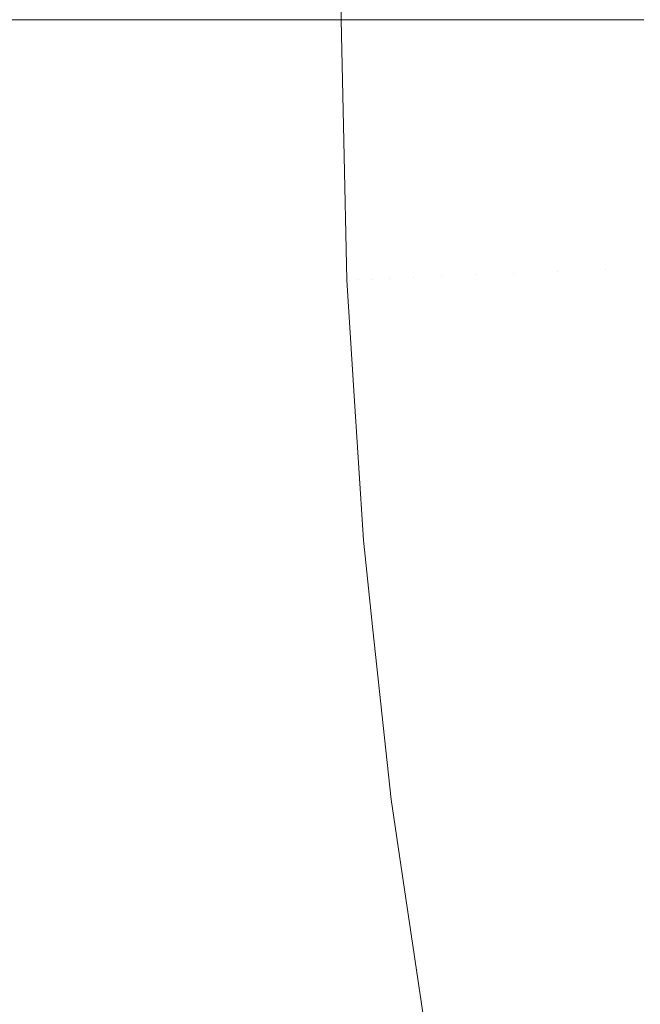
# Model space of a CAD drawing. Header units: centimetres. Extents: x -26.3 to 27.5, y 5.9 to 64.6.
# Tile 125 of 256: x -8.197 to -8.1768, y 6.3681 to 6.4002. Entities that reach past the tile are written whole.
import ezdxf

# ---------------------------------------------------------------- set-up
doc = ezdxf.new("R2010")
doc.units = ezdxf.units.CM
doc.header["$LTSCALE"] = 2.54
doc.layers.add('Lucido design-1', color=7, linetype='Continuous')

# ---------------------------------------------------------------- blocks, each defined once
blk = doc.blocks.new('Gruppo-3-1')
at = {"color": 7, "linetype": 'Continuous', "lineweight": 9}
for points in [[(-25.986537, 7.600212, -743.114164), (-25.986537, 6.000212, -743.114164), (27.113463, 6.000212, -743.114164), (27.113463, 7.600212, -743.114164)], [(-25.986537, 7.600212, -779.214164), (-25.986537, 6.000212, -779.214164), (27.113463, 6.000212, -779.214164), (27.113463, 7.600212, -779.214164)], [(-8.186537, 6.400212, -743.814164), (-8.186537, 7.600212, -743.814164), (-8.186537, 7.600212, -743.614164), (-8.186537, 6.400212, -743.614164)], [(-8.186537, 6.400212, -779.914164), (-8.186537, 7.600212, -779.914164), (-8.186537, 7.600212, -779.714164), (-8.186537, 6.400212, -779.714164)]]:
    blk.add_3dface(points, dxfattribs=at)
for points, invisible_edges in [([(-8.186472, 6.400212, -743.611089), (-8.186536, 6.400212, -743.613619), (-8.186537, 7.600212, -743.614164), (-8.186513, 7.600212, -743.612561)], 10), ([(-8.186536, 6.400212, -743.613619), (-8.186537, 6.400212, -743.614164), (-8.186537, 7.600212, -743.614164)], 8), ([(-8.186472, 6.400212, -779.711089), (-8.186536, 6.400212, -779.713619), (-8.186537, 7.600212, -779.714164), (-8.186513, 7.600212, -779.712561)], 10), ([(-8.186536, 6.400212, -779.713619), (-8.186537, 6.400212, -779.714164), (-8.186537, 7.600212, -779.714164)], 8), ([(-8.186513, 7.600212, -743.612561), (-8.18649, 7.600212, -743.611089), (-8.186472, 6.400212, -743.611089)], 10), ([(-8.186437, 6.400212, -743.609689), (-8.186472, 6.400212, -743.611089), (-8.18649, 7.600212, -743.611089)], 10), ([(-8.198653, 6.400212, -743.861857), (-8.197008, 6.400212, -743.858712), (-8.196819, 6.391279, -743.858712), (-8.198693, 6.3912, -743.862298)], 14), ([(-8.198653, 6.400212, -779.961857), (-8.197008, 6.400212, -779.958712), (-8.196819, 6.391279, -779.958712), (-8.198693, 6.3912, -779.962298)], 14), ([(-8.196819, 6.391279, -743.858712), (-8.197008, 6.400212, -743.858712), (-8.19677, 6.400212, -743.858209)], 9), ([(-8.196819, 6.391279, -779.958712), (-8.197008, 6.400212, -779.958712), (-8.19677, 6.400212, -779.958209)], 9), ([(-8.19677, 6.400212, -743.858209), (-8.195281, 6.400212, -743.855058), (-8.195093, 6.391353, -743.855058), (-8.196819, 6.391279, -743.858712)], 14), ([(-8.19677, 6.400212, -779.958209), (-8.195281, 6.400212, -779.955058), (-8.195093, 6.391353, -779.955058), (-8.196819, 6.391279, -779.958712)], 14), ([(-8.195093, 6.391353, -743.855058), (-8.195281, 6.400212, -743.855058), (-8.195038, 6.400212, -743.854484)], 9), ([(-8.195093, 6.391353, -779.955058), (-8.195281, 6.400212, -779.955058), (-8.195038, 6.400212, -779.954484)], 9), ([(-8.195038, 6.400212, -743.854484), (-8.193705, 6.400212, -743.851341), (-8.193518, 6.39142, -743.851341), (-8.195093, 6.391353, -743.855058)], 14), ([(-8.195038, 6.400212, -779.954484), (-8.193705, 6.400212, -779.951341), (-8.193518, 6.39142, -779.951341), (-8.195093, 6.391353, -779.955058)], 14), ([(-8.193518, 6.39142, -743.851341), (-8.193705, 6.400212, -743.851341), (-8.193458, 6.400212, -743.850687)], 9), ([(-8.193518, 6.39142, -779.951341), (-8.193705, 6.400212, -779.951341), (-8.193458, 6.400212, -779.950687)], 9), ([(-8.193458, 6.400212, -743.850687), (-8.192281, 6.400212, -743.847567), (-8.192096, 6.39148, -743.847567), (-8.193518, 6.39142, -743.851341)], 14), ([(-8.193458, 6.400212, -779.950687), (-8.192281, 6.400212, -779.947567), (-8.192096, 6.39148, -779.947567), (-8.193518, 6.39142, -779.951341)], 14), ([(-8.192096, 6.39148, -743.847567), (-8.192281, 6.400212, -743.847567), (-8.192035, 6.400212, -743.846825)], 9), ([(-8.192096, 6.39148, -779.947567), (-8.192281, 6.400212, -779.947567), (-8.192035, 6.400212, -779.946825)], 9), ([(-8.192035, 6.400212, -743.846825), (-8.191012, 6.400212, -743.843744), (-8.190828, 6.391534, -743.843744), (-8.192096, 6.39148, -743.847567)], 14), ([(-8.192035, 6.400212, -779.946825), (-8.191012, 6.400212, -779.943744), (-8.190828, 6.391534, -779.943744), (-8.192096, 6.39148, -779.947567)], 14), ([(-8.190828, 6.391534, -743.843744), (-8.191012, 6.400212, -743.843744), (-8.190771, 6.400212, -743.842905)], 9), ([(-8.190828, 6.391534, -779.943744), (-8.191012, 6.400212, -779.943744), (-8.190771, 6.400212, -779.942905)], 9), ([(-8.190771, 6.400212, -743.842905), (-8.1899, 6.400212, -743.839877), (-8.189717, 6.391581, -743.839877), (-8.190828, 6.391534, -743.843744)], 14), ([(-8.190771, 6.400212, -779.942905), (-8.1899, 6.400212, -779.939877), (-8.189717, 6.391581, -779.939877), (-8.190828, 6.391534, -779.943744)], 14), ([(-8.189717, 6.391581, -743.839877), (-8.1899, 6.400212, -743.839877), (-8.189669, 6.400212, -743.838932)], 9), ([(-8.189717, 6.391581, -779.939877), (-8.1899, 6.400212, -779.939877), (-8.189669, 6.400212, -779.938932)], 9), ([(-8.189669, 6.400212, -743.838932), (-8.188945, 6.400212, -743.835974), (-8.188762, 6.391622, -743.835974), (-8.189717, 6.391581, -743.839877)], 14), ([(-8.189669, 6.400212, -779.938932), (-8.188945, 6.400212, -779.935974), (-8.188762, 6.391622, -779.935974), (-8.189717, 6.391581, -779.939877)], 14), ([(-8.188762, 6.391622, -743.835974), (-8.188945, 6.400212, -743.835974), (-8.18873, 6.400212, -743.834914)], 9), ([(-8.188762, 6.391622, -779.935974), (-8.188945, 6.400212, -779.935974), (-8.18873, 6.400212, -779.934914)], 9), ([(-8.18873, 6.400212, -743.834914), (-8.188148, 6.400212, -743.83204), (-8.187967, 6.391655, -743.83204), (-8.188762, 6.391622, -743.835974)], 14), ([(-8.18873, 6.400212, -779.934914), (-8.188148, 6.400212, -779.93204), (-8.187967, 6.391655, -779.93204), (-8.188762, 6.391622, -779.935974)], 14), ([(-8.187967, 6.391655, -743.83204), (-8.188148, 6.400212, -743.83204), (-8.187958, 6.400212, -743.830857)], 9), ([(-8.187967, 6.391655, -779.93204), (-8.188148, 6.400212, -779.93204), (-8.187958, 6.400212, -779.930857)], 9), ([(-8.187958, 6.400212, -743.830857), (-8.187511, 6.400212, -743.828083), (-8.18733, 6.391682, -743.828083), (-8.187967, 6.391655, -743.83204)], 14), ([(-8.187958, 6.400212, -779.930857), (-8.187511, 6.400212, -779.928083), (-8.18733, 6.391682, -779.928083), (-8.187967, 6.391655, -779.93204)], 14), ([(-8.18733, 6.391682, -743.828083), (-8.187511, 6.400212, -743.828083), (-8.187353, 6.400212, -743.826769)], 9), ([(-8.18733, 6.391682, -779.928083), (-8.187511, 6.400212, -779.928083), (-8.187353, 6.400212, -779.926769)], 9), ([(-8.187353, 6.400212, -743.826769), (-8.187033, 6.400212, -743.824109), (-8.186852, 6.391703, -743.824109), (-8.18733, 6.391682, -743.828083)], 14), ([(-8.187353, 6.400212, -779.926769), (-8.187033, 6.400212, -779.924109), (-8.186852, 6.391703, -779.924109), (-8.18733, 6.391682, -779.928083)], 14), ([(-8.186852, 6.391703, -743.824109), (-8.187033, 6.400212, -743.824109), (-8.186917, 6.400212, -743.822655)], 9), ([(-8.186852, 6.391703, -779.924109), (-8.187033, 6.400212, -779.924109), (-8.186917, 6.400212, -779.922655)], 9), ([(-8.186917, 6.400212, -743.822655), (-8.186715, 6.400212, -743.820125), (-8.186535, 6.391716, -743.820125), (-8.186852, 6.391703, -743.824109)], 14), ([(-8.186917, 6.400212, -779.922655), (-8.186715, 6.400212, -779.920125), (-8.186535, 6.391716, -779.920125), (-8.186852, 6.391703, -779.924109)], 14), ([(-8.186535, 6.391716, -743.820125), (-8.186715, 6.400212, -743.820125), (-8.186652, 6.400212, -743.818523)], 9), ([(-8.186535, 6.391716, -779.920125), (-8.186715, 6.400212, -779.920125), (-8.186652, 6.400212, -779.918523)], 9), ([(-8.186652, 6.400212, -743.818523), (-8.186557, 6.400212, -743.816136), (-8.186377, 6.391723, -743.816136), (-8.186535, 6.391716, -743.820125)], 14), ([(-8.186652, 6.400212, -779.918523), (-8.186557, 6.400212, -779.916136), (-8.186377, 6.391723, -779.916136), (-8.186535, 6.391716, -779.920125)], 14), ([(-8.186557, 6.400212, -743.816136), (-8.186537, 6.400212, -743.814164), (-8.186454, 6.396269, -743.814164)], 8), ([(-8.186454, 6.396269, -743.814164), (-8.186357, 6.391724, -743.814164), (-8.186377, 6.391723, -743.816136), (-8.186557, 6.400212, -743.816136)], 14), ([(-8.186557, 6.400212, -779.916136), (-8.186537, 6.400212, -779.914164), (-8.186454, 6.396269, -779.914164)], 8), ([(-8.186454, 6.396269, -779.914164), (-8.186357, 6.391724, -779.914164), (-8.186377, 6.391723, -779.916136), (-8.186557, 6.400212, -779.916136)], 14), ([(-8.186537, 6.400212, -743.814164), (-8.186537, 6.400212, -743.614164), (-8.186454, 6.396269, -743.614164), (-8.186454, 6.396269, -743.814164)], 4), ([(-8.186454, 6.396269, -743.614164), (-8.186537, 6.400212, -743.614164), (-8.186536, 6.400212, -743.613619)], 8), ([(-8.186537, 6.400212, -779.914164), (-8.186537, 6.400212, -779.714164), (-8.186454, 6.396269, -779.714164), (-8.186454, 6.396269, -779.914164)], 4), ([(-8.186454, 6.396269, -779.714164), (-8.186537, 6.400212, -779.714164), (-8.186536, 6.400212, -779.713619)], 8), ([(-8.186536, 6.400212, -743.613619), (-8.186356, 6.391724, -743.613619), (-8.186357, 6.391724, -743.614164), (-8.186454, 6.396269, -743.614164)], 11), ([(-8.186257, 6.391728, -743.609689), (-8.186356, 6.391724, -743.613619), (-8.186536, 6.400212, -743.613619), (-8.186472, 6.400212, -743.611089)], 11), ([(-8.186536, 6.400212, -779.713619), (-8.186356, 6.391724, -779.713619), (-8.186357, 6.391724, -779.714164), (-8.186454, 6.396269, -779.714164)], 11), ([(-8.186257, 6.391728, -779.709689), (-8.186356, 6.391724, -779.713619), (-8.186536, 6.400212, -779.713619), (-8.186472, 6.400212, -779.711089)], 11), ([(-8.186472, 6.400212, -743.611089), (-8.186437, 6.400212, -743.609689), (-8.186257, 6.391728, -743.609689)], 10), ([(-8.186472, 6.400212, -779.711089), (-8.186437, 6.400212, -779.709689), (-8.186257, 6.391728, -779.709689)], 10), ([(-8.185991, 6.391739, -743.605614), (-8.186257, 6.391728, -743.609689), (-8.186437, 6.400212, -743.609689), (-8.186258, 6.400212, -743.606945)], 11), ([(-8.185991, 6.391739, -779.705614), (-8.186257, 6.391728, -779.709689), (-8.186437, 6.400212, -779.709689), (-8.186258, 6.400212, -779.706945)], 11), ([(-8.186258, 6.400212, -743.606945), (-8.186171, 6.400212, -743.605614), (-8.185991, 6.391739, -743.605614)], 10), ([(-8.186258, 6.400212, -779.706945), (-8.186171, 6.400212, -779.705614), (-8.185991, 6.391739, -779.705614)], 10), ([(-8.185559, 6.391758, -743.60155), (-8.185991, 6.391739, -743.605614), (-8.186171, 6.400212, -743.605614), (-8.185873, 6.400212, -743.602809)], 11), ([(-8.185559, 6.391758, -779.70155), (-8.185991, 6.391739, -779.705614), (-8.186171, 6.400212, -779.705614), (-8.185873, 6.400212, -779.702809)], 11), ([(-8.185873, 6.400212, -743.602809), (-8.185739, 6.400212, -743.60155), (-8.185559, 6.391758, -743.60155)], 10), ([(-8.185873, 6.400212, -779.702809), (-8.185739, 6.400212, -779.70155), (-8.185559, 6.391758, -779.70155)], 10), ([(-8.184961, 6.391783, -743.597503), (-8.185559, 6.391758, -743.60155), (-8.185739, 6.400212, -743.60155), (-8.185315, 6.400212, -743.598689)], 11), ([(-8.184961, 6.391783, -779.697503), (-8.185559, 6.391758, -779.70155), (-8.185739, 6.400212, -779.70155), (-8.185315, 6.400212, -779.698689)], 11), ([(-8.185315, 6.400212, -743.598689), (-8.18514, 6.400212, -743.597503), (-8.184961, 6.391783, -743.597503)], 10), ([(-8.185315, 6.400212, -779.698689), (-8.18514, 6.400212, -779.697503), (-8.184961, 6.391783, -779.697503)], 10), ([(-8.184197, 6.391816, -743.593481), (-8.184961, 6.391783, -743.597503), (-8.18514, 6.400212, -743.597503), (-8.184586, 6.400212, -743.594592)], 11), ([(-8.184197, 6.391816, -779.693481), (-8.184961, 6.391783, -779.697503), (-8.18514, 6.400212, -779.697503), (-8.184586, 6.400212, -779.694592)], 11), ([(-8.184586, 6.400212, -743.594592), (-8.184375, 6.400212, -743.593481), (-8.184197, 6.391816, -743.593481)], 10), ([(-8.184586, 6.400212, -779.694592), (-8.184375, 6.400212, -779.693481), (-8.184197, 6.391816, -779.693481)], 10), ([(-8.183268, 6.391855, -743.589489), (-8.184197, 6.391816, -743.593481), (-8.184375, 6.400212, -743.593481), (-8.183687, 6.400212, -743.590526)], 11), ([(-8.183268, 6.391855, -779.689489), (-8.184197, 6.391816, -779.693481), (-8.184375, 6.400212, -779.693481), (-8.183687, 6.400212, -779.690526)], 11), ([(-8.183687, 6.400212, -743.590526), (-8.183445, 6.400212, -743.589489), (-8.183268, 6.391855, -743.589489)], 10), ([(-8.183687, 6.400212, -779.690526), (-8.183445, 6.400212, -779.689489), (-8.183268, 6.391855, -779.689489)], 10), ([(-8.182175, 6.391901, -743.585536), (-8.183268, 6.391855, -743.589489), (-8.183445, 6.400212, -743.589489), (-8.182618, 6.400212, -743.586496)], 11), ([(-8.182175, 6.391901, -779.685536), (-8.183268, 6.391855, -779.689489), (-8.183445, 6.400212, -779.689489), (-8.182618, 6.400212, -779.686496)], 11), ([(-8.182618, 6.400212, -743.586496), (-8.182352, 6.400212, -743.585536), (-8.182175, 6.391901, -743.585536)], 10), ([(-8.182618, 6.400212, -779.686496), (-8.182352, 6.400212, -779.685536), (-8.182175, 6.391901, -779.685536)], 10), ([(-8.180921, 6.391955, -743.581627), (-8.182175, 6.391901, -743.585536), (-8.182352, 6.400212, -743.585536), (-8.18138, 6.400212, -743.582512)], 11), ([(-8.180921, 6.391955, -779.681627), (-8.182175, 6.391901, -779.685536), (-8.182352, 6.400212, -779.685536), (-8.18138, 6.400212, -779.682512)], 11), ([(-8.18138, 6.400212, -743.582512), (-8.181096, 6.400212, -743.581627), (-8.180921, 6.391955, -743.581627)], 10), ([(-8.18138, 6.400212, -779.682512), (-8.181096, 6.400212, -779.681627), (-8.180921, 6.391955, -779.681627)], 10), ([(-8.179505, 6.392015, -743.57777), (-8.180921, 6.391955, -743.581627), (-8.181096, 6.400212, -743.581627), (-8.179977, 6.400212, -743.578579)], 11), ([(-8.179505, 6.392015, -779.67777), (-8.180921, 6.391955, -779.681627), (-8.181096, 6.400212, -779.681627), (-8.179977, 6.400212, -779.678579)], 11), ([(-8.179977, 6.400212, -743.578579), (-8.17968, 6.400212, -743.57777), (-8.179505, 6.392015, -743.57777)], 10), ([(-8.179977, 6.400212, -779.678579), (-8.17968, 6.400212, -779.67777), (-8.179505, 6.392015, -779.67777)], 10), ([(-8.177932, 6.392082, -743.573971), (-8.179505, 6.392015, -743.57777), (-8.17968, 6.400212, -743.57777), (-8.178408, 6.400212, -743.574704)], 11), ([(-8.177932, 6.392082, -779.673971), (-8.179505, 6.392015, -779.67777), (-8.17968, 6.400212, -779.67777), (-8.178408, 6.400212, -779.674704)], 11), ([(-8.178408, 6.400212, -743.574704), (-8.178104, 6.400212, -743.573971), (-8.177932, 6.392082, -743.573971)], 10), ([(-8.178408, 6.400212, -779.674704), (-8.178104, 6.400212, -779.673971), (-8.177932, 6.392082, -779.673971)], 10), ([(-8.176201, 6.392155, -743.570236), (-8.177932, 6.392082, -743.573971), (-8.178104, 6.400212, -743.573971), (-8.176678, 6.400212, -743.570895)], 11), ([(-8.176201, 6.392155, -779.670236), (-8.177932, 6.392082, -779.673971), (-8.178104, 6.400212, -779.673971), (-8.176678, 6.400212, -779.670895)], 11), ([(-8.186357, 6.391724, -743.814164), (-8.186454, 6.396269, -743.814164), (-8.186454, 6.396269, -743.614164), (-8.186357, 6.391724, -743.614164)], 10), ([(-8.186357, 6.391724, -779.914164), (-8.186454, 6.396269, -779.914164), (-8.186454, 6.396269, -779.714164), (-8.186357, 6.391724, -779.714164)], 10), ([(-8.178984, 6.383832, -743.57777), (-8.179505, 6.392015, -743.57777), (-8.177932, 6.392082, -743.573971), (-8.177414, 6.383966, -743.573971)], 15), ([(-8.178984, 6.383832, -779.67777), (-8.179505, 6.392015, -779.67777), (-8.177932, 6.392082, -779.673971), (-8.177414, 6.383966, -779.673971)], 15), ([(-8.177414, 6.383966, -743.573971), (-8.177932, 6.392082, -743.573971), (-8.176201, 6.392155, -743.570236), (-8.175689, 6.384113, -743.570236)], 15), ([(-8.177414, 6.383966, -779.673971), (-8.177932, 6.392082, -779.673971), (-8.176201, 6.392155, -779.670236), (-8.175689, 6.384113, -779.670236)], 15), ([(-8.185452, 6.383282, -743.605614), (-8.185991, 6.391739, -743.605614), (-8.185559, 6.391758, -743.60155), (-8.185021, 6.383319, -743.60155)], 15), ([(-8.185452, 6.383282, -779.705614), (-8.185991, 6.391739, -779.705614), (-8.185559, 6.391758, -779.70155), (-8.185021, 6.383319, -779.70155)], 15), ([(-8.185021, 6.383319, -743.60155), (-8.185559, 6.391758, -743.60155), (-8.184961, 6.391783, -743.597503), (-8.184424, 6.383369, -743.597503)], 15), ([(-8.185021, 6.383319, -779.70155), (-8.185559, 6.391758, -779.70155), (-8.184961, 6.391783, -779.697503), (-8.184424, 6.383369, -779.697503)], 15), ([(-8.184424, 6.383369, -743.597503), (-8.184961, 6.391783, -743.597503), (-8.184197, 6.391816, -743.593481), (-8.183662, 6.383434, -743.593481)], 15), ([(-8.184424, 6.383369, -779.697503), (-8.184961, 6.391783, -779.697503), (-8.184197, 6.391816, -779.693481), (-8.183662, 6.383434, -779.693481)], 15), ([(-8.183662, 6.383434, -743.593481), (-8.184197, 6.391816, -743.593481), (-8.183268, 6.391855, -743.589489), (-8.182736, 6.383513, -743.589489)], 15), ([(-8.183662, 6.383434, -779.693481), (-8.184197, 6.391816, -779.693481), (-8.183268, 6.391855, -779.689489), (-8.182736, 6.383513, -779.689489)], 15), ([(-8.182736, 6.383513, -743.589489), (-8.183268, 6.391855, -743.589489), (-8.182175, 6.391901, -743.585536), (-8.181646, 6.383606, -743.585536)], 15), ([(-8.182736, 6.383513, -779.689489), (-8.183268, 6.391855, -779.689489), (-8.182175, 6.391901, -779.685536), (-8.181646, 6.383606, -779.685536)], 15), ([(-8.181646, 6.383606, -743.585536), (-8.182175, 6.391901, -743.585536), (-8.180921, 6.391955, -743.581627), (-8.180395, 6.383712, -743.581627)], 15), ([(-8.181646, 6.383606, -779.685536), (-8.182175, 6.391901, -779.685536), (-8.180921, 6.391955, -779.681627), (-8.180395, 6.383712, -779.681627)], 15), ([(-8.180395, 6.383712, -743.581627), (-8.180921, 6.391955, -743.581627), (-8.179505, 6.392015, -743.57777), (-8.178984, 6.383832, -743.57777)], 15), ([(-8.180395, 6.383712, -779.681627), (-8.180921, 6.391955, -779.681627), (-8.179505, 6.392015, -779.67777), (-8.178984, 6.383832, -779.67777)], 15), ([(-8.192958, 6.382643, -743.851341), (-8.193518, 6.39142, -743.851341), (-8.192096, 6.39148, -743.847567), (-8.19154, 6.382764, -743.847567)], 15), ([(-8.192958, 6.382643, -779.951341), (-8.193518, 6.39142, -779.951341), (-8.192096, 6.39148, -779.947567), (-8.19154, 6.382764, -779.947567)], 15), ([(-8.19154, 6.382764, -743.847567), (-8.192096, 6.39148, -743.847567), (-8.190828, 6.391534, -743.843744), (-8.190276, 6.382871, -743.843744)], 15), ([(-8.19154, 6.382764, -779.947567), (-8.192096, 6.39148, -779.947567), (-8.190828, 6.391534, -779.943744), (-8.190276, 6.382871, -779.943744)], 15), ([(-8.190276, 6.382871, -743.843744), (-8.190828, 6.391534, -743.843744), (-8.189717, 6.391581, -743.839877), (-8.189167, 6.382966, -743.839877)], 15), ([(-8.190276, 6.382871, -779.943744), (-8.190828, 6.391534, -779.943744), (-8.189717, 6.391581, -779.939877), (-8.189167, 6.382966, -779.939877)], 15), ([(-8.189167, 6.382966, -743.839877), (-8.189717, 6.391581, -743.839877), (-8.188762, 6.391622, -743.835974), (-8.188216, 6.383047, -743.835974)], 15), ([(-8.189167, 6.382966, -779.939877), (-8.189717, 6.391581, -779.939877), (-8.188762, 6.391622, -779.935974), (-8.188216, 6.383047, -779.935974)], 15), ([(-8.188216, 6.383047, -743.835974), (-8.188762, 6.391622, -743.835974), (-8.187967, 6.391655, -743.83204), (-8.187422, 6.383114, -743.83204)], 15), ([(-8.188216, 6.383047, -779.935974), (-8.188762, 6.391622, -779.935974), (-8.187967, 6.391655, -779.93204), (-8.187422, 6.383114, -779.93204)], 15), ([(-8.187422, 6.383114, -743.83204), (-8.187967, 6.391655, -743.83204), (-8.18733, 6.391682, -743.828083), (-8.186787, 6.383168, -743.828083)], 15), ([(-8.187422, 6.383114, -779.93204), (-8.187967, 6.391655, -779.93204), (-8.18733, 6.391682, -779.928083), (-8.186787, 6.383168, -779.928083)], 15), ([(-8.186787, 6.383168, -743.828083), (-8.18733, 6.391682, -743.828083), (-8.186852, 6.391703, -743.824109), (-8.186311, 6.383209, -743.824109)], 15), ([(-8.186787, 6.383168, -779.928083), (-8.18733, 6.391682, -779.928083), (-8.186852, 6.391703, -779.924109), (-8.186311, 6.383209, -779.924109)], 15), ([(-8.186311, 6.383209, -743.824109), (-8.186852, 6.391703, -743.824109), (-8.186535, 6.391716, -743.820125), (-8.185994, 6.383236, -743.820125)], 15), ([(-8.186311, 6.383209, -779.924109), (-8.186852, 6.391703, -779.924109), (-8.186535, 6.391716, -779.920125), (-8.185994, 6.383236, -779.920125)], 15), ([(-8.185994, 6.383236, -743.820125), (-8.186535, 6.391716, -743.820125), (-8.186377, 6.391723, -743.816136), (-8.185836, 6.383249, -743.816136)], 15), ([(-8.185994, 6.383236, -779.920125), (-8.186535, 6.391716, -779.920125), (-8.186377, 6.391723, -779.916136), (-8.185836, 6.383249, -779.916136)], 15), ([(-8.186377, 6.391723, -743.816136), (-8.186357, 6.391724, -743.814164), (-8.186138, 6.388294, -743.814164)], 9), ([(-8.186377, 6.391723, -779.916136), (-8.186357, 6.391724, -779.914164), (-8.186138, 6.388294, -779.914164)], 9), ([(-8.186138, 6.388294, -743.814164), (-8.185817, 6.383251, -743.814164), (-8.185836, 6.383249, -743.816136), (-8.186377, 6.391723, -743.816136)], 14), ([(-8.186138, 6.388294, -779.914164), (-8.185817, 6.383251, -779.914164), (-8.185836, 6.383249, -779.916136), (-8.186377, 6.391723, -779.916136)], 14), ([(-8.186357, 6.391724, -743.614164), (-8.186138, 6.388294, -743.614164), (-8.186138, 6.388294, -743.814164), (-8.186357, 6.391724, -743.814164)], 10), ([(-8.186138, 6.388294, -743.614164), (-8.186357, 6.391724, -743.614164), (-8.186356, 6.391724, -743.613619)], 10), ([(-8.186357, 6.391724, -779.714164), (-8.186138, 6.388294, -779.714164), (-8.186138, 6.388294, -779.914164), (-8.186357, 6.391724, -779.914164)], 10), ([(-8.186138, 6.388294, -779.714164), (-8.186357, 6.391724, -779.714164), (-8.186356, 6.391724, -779.713619)], 10), ([(-8.185815, 6.383251, -743.613619), (-8.186356, 6.391724, -743.613619), (-8.186257, 6.391728, -743.609689), (-8.185717, 6.383259, -743.609689)], 15), ([(-8.185815, 6.383251, -779.713619), (-8.186356, 6.391724, -779.713619), (-8.186257, 6.391728, -779.709689), (-8.185717, 6.383259, -779.709689)], 15), ([(-8.186356, 6.391724, -743.613619), (-8.185815, 6.383251, -743.613619), (-8.185817, 6.383251, -743.614164), (-8.186138, 6.388294, -743.614164)], 11), ([(-8.186356, 6.391724, -779.713619), (-8.185815, 6.383251, -779.713619), (-8.185817, 6.383251, -779.714164), (-8.186138, 6.388294, -779.714164)], 11), ([(-8.185717, 6.383259, -743.609689), (-8.186257, 6.391728, -743.609689), (-8.185991, 6.391739, -743.605614), (-8.185452, 6.383282, -743.605614)], 15), ([(-8.185717, 6.383259, -779.709689), (-8.186257, 6.391728, -779.709689), (-8.185991, 6.391739, -779.705614), (-8.185452, 6.383282, -779.705614)], 15), ([(-8.198119, 6.382204, -743.862298), (-8.198693, 6.3912, -743.862298), (-8.196819, 6.391279, -743.858712), (-8.19625, 6.382363, -743.858712)], 15), ([(-8.198119, 6.382204, -779.962298), (-8.198693, 6.3912, -779.962298), (-8.196819, 6.391279, -779.958712), (-8.19625, 6.382363, -779.958712)], 15), ([(-8.19625, 6.382363, -743.858712), (-8.196819, 6.391279, -743.858712), (-8.195093, 6.391353, -743.855058), (-8.194529, 6.382509, -743.855058)], 15), ([(-8.19625, 6.382363, -779.958712), (-8.196819, 6.391279, -779.958712), (-8.195093, 6.391353, -779.955058), (-8.194529, 6.382509, -779.955058)], 15), ([(-8.194529, 6.382509, -743.855058), (-8.195093, 6.391353, -743.855058), (-8.193518, 6.39142, -743.851341), (-8.192958, 6.382643, -743.851341)], 15), ([(-8.194529, 6.382509, -779.955058), (-8.195093, 6.391353, -779.955058), (-8.193518, 6.39142, -779.951341), (-8.192958, 6.382643, -779.951341)], 15), ([(-8.185817, 6.383251, -743.814164), (-8.186138, 6.388294, -743.814164), (-8.186138, 6.388294, -743.614164), (-8.185817, 6.383251, -743.614164)], 10), ([(-8.185817, 6.383251, -779.914164), (-8.186138, 6.388294, -779.914164), (-8.186138, 6.388294, -779.714164), (-8.185817, 6.383251, -779.714164)], 10), ([(-8.176553, 6.37588, -743.573971), (-8.177414, 6.383966, -743.573971), (-8.175689, 6.384113, -743.570236), (-8.174835, 6.3761, -743.570236)], 15), ([(-8.176553, 6.37588, -779.673971), (-8.177414, 6.383966, -779.673971), (-8.175689, 6.384113, -779.670236), (-8.174835, 6.3761, -779.670236)], 15), ([(-8.17952, 6.3755, -743.581627), (-8.180395, 6.383712, -743.581627), (-8.178984, 6.383832, -743.57777), (-8.178115, 6.37568, -743.57777)], 15), ([(-8.17952, 6.3755, -779.681627), (-8.180395, 6.383712, -779.681627), (-8.178984, 6.383832, -779.67777), (-8.178115, 6.37568, -779.67777)], 15), ([(-8.178115, 6.37568, -743.57777), (-8.178984, 6.383832, -743.57777), (-8.177414, 6.383966, -743.573971), (-8.176553, 6.37588, -743.573971)], 15), ([(-8.178115, 6.37568, -779.67777), (-8.178984, 6.383832, -779.67777), (-8.177414, 6.383966, -779.673971), (-8.176553, 6.37588, -779.673971)], 15), ([(-8.183531, 6.374986, -743.597503), (-8.184424, 6.383369, -743.597503), (-8.183662, 6.383434, -743.593481), (-8.182773, 6.375083, -743.593481)], 15), ([(-8.183531, 6.374986, -779.697503), (-8.184424, 6.383369, -779.697503), (-8.183662, 6.383434, -779.693481), (-8.182773, 6.375083, -779.693481)], 15), ([(-8.182773, 6.375083, -743.593481), (-8.183662, 6.383434, -743.593481), (-8.182736, 6.383513, -743.589489), (-8.181851, 6.375201, -743.589489)], 15), ([(-8.182773, 6.375083, -779.693481), (-8.183662, 6.383434, -779.693481), (-8.182736, 6.383513, -779.689489), (-8.181851, 6.375201, -779.689489)], 15), ([(-8.181851, 6.375201, -743.589489), (-8.182736, 6.383513, -743.589489), (-8.181646, 6.383606, -743.585536), (-8.180766, 6.37534, -743.585536)], 15), ([(-8.181851, 6.375201, -779.689489), (-8.182736, 6.383513, -779.689489), (-8.181646, 6.383606, -779.685536), (-8.180766, 6.37534, -779.685536)], 15), ([(-8.180766, 6.37534, -743.585536), (-8.181646, 6.383606, -743.585536), (-8.180395, 6.383712, -743.581627), (-8.17952, 6.3755, -743.581627)], 15), ([(-8.180766, 6.37534, -779.685536), (-8.181646, 6.383606, -779.685536), (-8.180395, 6.383712, -779.681627), (-8.17952, 6.3755, -779.681627)], 15), ([(-8.187305, 6.374503, -743.835974), (-8.188216, 6.383047, -743.835974), (-8.187422, 6.383114, -743.83204), (-8.186515, 6.374604, -743.83204)], 15), ([(-8.187305, 6.374503, -779.935974), (-8.188216, 6.383047, -779.935974), (-8.187422, 6.383114, -779.93204), (-8.186515, 6.374604, -779.93204)], 15), ([(-8.186515, 6.374604, -743.83204), (-8.187422, 6.383114, -743.83204), (-8.186787, 6.383168, -743.828083), (-8.185883, 6.374685, -743.828083)], 15), ([(-8.186515, 6.374604, -779.93204), (-8.187422, 6.383114, -779.93204), (-8.186787, 6.383168, -779.928083), (-8.185883, 6.374685, -779.928083)], 15), ([(-8.185883, 6.374685, -743.828083), (-8.186787, 6.383168, -743.828083), (-8.186311, 6.383209, -743.824109), (-8.185409, 6.374745, -743.824109)], 15), ([(-8.185883, 6.374685, -779.928083), (-8.186787, 6.383168, -779.928083), (-8.186311, 6.383209, -779.924109), (-8.185409, 6.374745, -779.924109)], 15), ([(-8.185409, 6.374745, -743.824109), (-8.186311, 6.383209, -743.824109), (-8.185994, 6.383236, -743.820125), (-8.185094, 6.374786, -743.820125)], 15), ([(-8.185409, 6.374745, -779.924109), (-8.186311, 6.383209, -779.924109), (-8.185994, 6.383236, -779.920125), (-8.185094, 6.374786, -779.920125)], 15), ([(-8.185094, 6.374786, -743.820125), (-8.185994, 6.383236, -743.820125), (-8.185836, 6.383249, -743.816136), (-8.184937, 6.374806, -743.816136)], 15), ([(-8.185094, 6.374786, -779.920125), (-8.185994, 6.383236, -779.920125), (-8.185836, 6.383249, -779.916136), (-8.184937, 6.374806, -779.916136)], 15), ([(-8.185836, 6.383249, -743.816136), (-8.185817, 6.383251, -743.814164), (-8.185505, 6.380326, -743.814164)], 9), ([(-8.185836, 6.383249, -779.916136), (-8.185817, 6.383251, -779.914164), (-8.185505, 6.380326, -779.914164)], 9), ([(-8.185505, 6.380326, -743.814164), (-8.184917, 6.374808, -743.814164), (-8.184937, 6.374806, -743.816136), (-8.185836, 6.383249, -743.816136)], 14), ([(-8.185505, 6.380326, -779.914164), (-8.184917, 6.374808, -779.914164), (-8.184937, 6.374806, -779.916136), (-8.185836, 6.383249, -779.916136)], 14), ([(-8.185817, 6.383251, -743.614164), (-8.185505, 6.380326, -743.614164), (-8.185505, 6.380326, -743.814164), (-8.185817, 6.383251, -743.814164)], 10), ([(-8.185505, 6.380326, -743.614164), (-8.185817, 6.383251, -743.614164), (-8.185815, 6.383251, -743.613619)], 10), ([(-8.185817, 6.383251, -779.714164), (-8.185505, 6.380326, -779.714164), (-8.185505, 6.380326, -779.914164), (-8.185817, 6.383251, -779.914164)], 10), ([(-8.185505, 6.380326, -779.714164), (-8.185817, 6.383251, -779.714164), (-8.185815, 6.383251, -779.713619)], 10), ([(-8.184916, 6.374809, -743.613619), (-8.185815, 6.383251, -743.613619), (-8.185717, 6.383259, -743.609689), (-8.184818, 6.374821, -743.609689)], 15), ([(-8.184916, 6.374809, -779.713619), (-8.185815, 6.383251, -779.713619), (-8.185717, 6.383259, -779.709689), (-8.184818, 6.374821, -779.709689)], 15), ([(-8.185815, 6.383251, -743.613619), (-8.184916, 6.374809, -743.613619), (-8.184917, 6.374808, -743.614164), (-8.185505, 6.380326, -743.614164)], 11), ([(-8.185815, 6.383251, -779.713619), (-8.184916, 6.374809, -779.713619), (-8.184917, 6.374808, -779.714164), (-8.185505, 6.380326, -779.714164)], 11), ([(-8.184818, 6.374821, -743.609689), (-8.185717, 6.383259, -743.609689), (-8.185452, 6.383282, -743.605614), (-8.184554, 6.374855, -743.605614)], 15), ([(-8.184818, 6.374821, -779.709689), (-8.185717, 6.383259, -779.709689), (-8.185452, 6.383282, -779.705614), (-8.184554, 6.374855, -779.705614)], 15), ([(-8.184554, 6.374855, -743.605614), (-8.185452, 6.383282, -743.605614), (-8.185021, 6.383319, -743.60155), (-8.184125, 6.37491, -743.60155)], 15), ([(-8.184554, 6.374855, -779.705614), (-8.185452, 6.383282, -779.705614), (-8.185021, 6.383319, -779.70155), (-8.184125, 6.37491, -779.70155)], 15), ([(-8.184125, 6.37491, -743.60155), (-8.185021, 6.383319, -743.60155), (-8.184424, 6.383369, -743.597503), (-8.183531, 6.374986, -743.597503)], 15), ([(-8.184125, 6.37491, -779.70155), (-8.185021, 6.383319, -779.70155), (-8.184424, 6.383369, -779.697503), (-8.183531, 6.374986, -779.697503)], 15), ([(-8.190615, 6.374079, -743.847567), (-8.19154, 6.382764, -743.847567), (-8.190276, 6.382871, -743.843744), (-8.189356, 6.37424, -743.843744)], 15), ([(-8.190615, 6.374079, -779.947567), (-8.19154, 6.382764, -779.947567), (-8.190276, 6.382871, -779.943744), (-8.189356, 6.37424, -779.943744)], 15), ([(-8.189356, 6.37424, -743.843744), (-8.190276, 6.382871, -743.843744), (-8.189167, 6.382966, -743.839877), (-8.188253, 6.374381, -743.839877)], 15), ([(-8.189356, 6.37424, -779.943744), (-8.190276, 6.382871, -779.943744), (-8.189167, 6.382966, -779.939877), (-8.188253, 6.374381, -779.939877)], 15), ([(-8.188253, 6.374381, -743.839877), (-8.189167, 6.382966, -743.839877), (-8.188216, 6.383047, -743.835974), (-8.187305, 6.374503, -743.835974)], 15), ([(-8.188253, 6.374381, -779.939877), (-8.189167, 6.382966, -779.939877), (-8.188216, 6.383047, -779.935974), (-8.187305, 6.374503, -779.935974)], 15), ([(-8.195304, 6.373478, -743.858712), (-8.19625, 6.382363, -743.858712), (-8.194529, 6.382509, -743.855058), (-8.19359, 6.373698, -743.855058)], 15), ([(-8.195304, 6.373478, -779.958712), (-8.19625, 6.382363, -779.958712), (-8.194529, 6.382509, -779.955058), (-8.19359, 6.373698, -779.955058)], 15), ([(-8.19359, 6.373698, -743.855058), (-8.194529, 6.382509, -743.855058), (-8.192958, 6.382643, -743.851341), (-8.192027, 6.373898, -743.851341)], 15), ([(-8.19359, 6.373698, -779.955058), (-8.194529, 6.382509, -779.955058), (-8.192958, 6.382643, -779.951341), (-8.192027, 6.373898, -779.951341)], 15), ([(-8.192027, 6.373898, -743.851341), (-8.192958, 6.382643, -743.851341), (-8.19154, 6.382764, -743.847567), (-8.190615, 6.374079, -743.847567)], 15), ([(-8.192027, 6.373898, -779.951341), (-8.192958, 6.382643, -779.951341), (-8.19154, 6.382764, -779.947567), (-8.190615, 6.374079, -779.947567)], 15), ([(-8.197164, 6.37324, -743.862298), (-8.198119, 6.382204, -743.862298), (-8.19625, 6.382363, -743.858712), (-8.195304, 6.373478, -743.858712)], 15), ([(-8.197164, 6.37324, -779.962298), (-8.198119, 6.382204, -779.962298), (-8.19625, 6.382363, -779.958712), (-8.195304, 6.373478, -779.958712)], 15), ([(-8.184917, 6.374808, -743.814164), (-8.185505, 6.380326, -743.814164), (-8.185505, 6.380326, -743.614164), (-8.184917, 6.374808, -743.614164)], 10), ([(-8.184917, 6.374808, -779.914164), (-8.185505, 6.380326, -779.914164), (-8.185505, 6.380326, -779.714164), (-8.184917, 6.374808, -779.714164)], 10), ([(-8.176901, 6.367571, -743.57777), (-8.178115, 6.37568, -743.57777), (-8.176553, 6.37588, -743.573971), (-8.175349, 6.367837, -743.573971)], 15), ([(-8.176901, 6.367571, -779.67777), (-8.178115, 6.37568, -779.67777), (-8.176553, 6.37588, -779.673971), (-8.175349, 6.367837, -779.673971)], 15), ([(-8.179535, 6.367119, -743.585536), (-8.180766, 6.37534, -743.585536), (-8.17952, 6.3755, -743.581627), (-8.178298, 6.367331, -743.581627)], 15), ([(-8.179535, 6.367119, -779.685536), (-8.180766, 6.37534, -779.685536), (-8.17952, 6.3755, -779.681627), (-8.178298, 6.367331, -779.681627)], 15), ([(-8.178298, 6.367331, -743.581627), (-8.17952, 6.3755, -743.581627), (-8.178115, 6.37568, -743.57777), (-8.176901, 6.367571, -743.57777)], 15), ([(-8.178298, 6.367331, -779.681627), (-8.17952, 6.3755, -779.681627), (-8.178115, 6.37568, -779.67777), (-8.176901, 6.367571, -779.67777)], 15), ([(-8.182283, 6.366648, -743.597503), (-8.183531, 6.374986, -743.597503), (-8.182773, 6.375083, -743.593481), (-8.181529, 6.366777, -743.593481)], 15), ([(-8.182283, 6.366648, -779.697503), (-8.183531, 6.374986, -779.697503), (-8.182773, 6.375083, -779.693481), (-8.181529, 6.366777, -779.693481)], 15), ([(-8.181529, 6.366777, -743.593481), (-8.182773, 6.375083, -743.593481), (-8.181851, 6.375201, -743.589489), (-8.180613, 6.366934, -743.589489)], 15), ([(-8.181529, 6.366777, -779.693481), (-8.182773, 6.375083, -779.693481), (-8.181851, 6.375201, -779.689489), (-8.180613, 6.366934, -779.689489)], 15), ([(-8.180613, 6.366934, -743.589489), (-8.181851, 6.375201, -743.589489), (-8.180766, 6.37534, -743.585536), (-8.179535, 6.367119, -743.585536)], 15), ([(-8.180613, 6.366934, -779.689489), (-8.181851, 6.375201, -779.689489), (-8.180766, 6.37534, -779.685536), (-8.179535, 6.367119, -779.685536)], 15), ([(-8.184149, 6.366328, -743.824109), (-8.185409, 6.374745, -743.824109), (-8.185094, 6.374786, -743.820125), (-8.183836, 6.366382, -743.820125)], 15), ([(-8.184149, 6.366328, -779.924109), (-8.185409, 6.374745, -779.924109), (-8.185094, 6.374786, -779.920125), (-8.183836, 6.366382, -779.920125)], 15), ([(-8.183836, 6.366382, -743.820125), (-8.185094, 6.374786, -743.820125), (-8.184937, 6.374806, -743.816136), (-8.18368, 6.366409, -743.816136)], 15), ([(-8.183836, 6.366382, -779.920125), (-8.185094, 6.374786, -779.920125), (-8.184937, 6.374806, -779.916136), (-8.18368, 6.366409, -779.916136)], 15), ([(-8.184937, 6.374806, -743.816136), (-8.184917, 6.374808, -743.814164), (-8.184554, 6.372379, -743.814164)], 9), ([(-8.184937, 6.374806, -779.916136), (-8.184917, 6.374808, -779.914164), (-8.184554, 6.372379, -779.914164)], 9), ([(-8.184554, 6.372379, -743.814164), (-8.183661, 6.366412, -743.814164), (-8.18368, 6.366409, -743.816136), (-8.184937, 6.374806, -743.816136)], 14), ([(-8.184554, 6.372379, -779.914164), (-8.183661, 6.366412, -779.914164), (-8.18368, 6.366409, -779.916136), (-8.184937, 6.374806, -779.916136)], 14), ([(-8.184554, 6.372379, -743.614164), (-8.184917, 6.374808, -743.614164), (-8.184916, 6.374809, -743.613619)], 10), ([(-8.184554, 6.372379, -779.714164), (-8.184917, 6.374808, -779.714164), (-8.184916, 6.374809, -779.713619)], 10), ([(-8.184917, 6.374808, -743.614164), (-8.184554, 6.372379, -743.614164), (-8.184554, 6.372379, -743.814164), (-8.184917, 6.374808, -743.814164)], 10), ([(-8.184917, 6.374808, -779.714164), (-8.184554, 6.372379, -779.714164), (-8.184554, 6.372379, -779.914164), (-8.184917, 6.374808, -779.914164)], 10), ([(-8.183659, 6.366412, -743.613619), (-8.184916, 6.374809, -743.613619), (-8.184818, 6.374821, -743.609689), (-8.183562, 6.366429, -743.609689)], 15), ([(-8.183659, 6.366412, -779.713619), (-8.184916, 6.374809, -779.713619), (-8.184818, 6.374821, -779.709689), (-8.183562, 6.366429, -779.709689)], 15), ([(-8.184916, 6.374809, -743.613619), (-8.183659, 6.366412, -743.613619), (-8.183661, 6.366412, -743.614164), (-8.184554, 6.372379, -743.614164)], 11), ([(-8.184916, 6.374809, -779.713619), (-8.183659, 6.366412, -779.713619), (-8.183661, 6.366412, -779.714164), (-8.184554, 6.372379, -779.714164)], 11), ([(-8.183562, 6.366429, -743.609689), (-8.184818, 6.374821, -743.609689), (-8.184554, 6.374855, -743.605614), (-8.1833, 6.366474, -743.605614)], 15), ([(-8.183562, 6.366429, -779.709689), (-8.184818, 6.374821, -779.709689), (-8.184554, 6.374855, -779.705614), (-8.1833, 6.366474, -779.705614)], 15), ([(-8.1833, 6.366474, -743.605614), (-8.184554, 6.374855, -743.605614), (-8.184125, 6.37491, -743.60155), (-8.182873, 6.366547, -743.60155)], 15), ([(-8.1833, 6.366474, -779.705614), (-8.184554, 6.374855, -779.705614), (-8.184125, 6.37491, -779.70155), (-8.182873, 6.366547, -779.70155)], 15), ([(-8.182873, 6.366547, -743.60155), (-8.184125, 6.37491, -743.60155), (-8.183531, 6.374986, -743.597503), (-8.182283, 6.366648, -743.597503)], 15), ([(-8.182873, 6.366547, -779.70155), (-8.184125, 6.37491, -779.70155), (-8.183531, 6.374986, -779.697503), (-8.182283, 6.366648, -779.697503)], 15), ([(-8.186975, 6.365844, -743.839877), (-8.188253, 6.374381, -743.839877), (-8.187305, 6.374503, -743.835974), (-8.186033, 6.366005, -743.835974)], 15), ([(-8.186975, 6.365844, -779.939877), (-8.188253, 6.374381, -779.939877), (-8.187305, 6.374503, -779.935974), (-8.186033, 6.366005, -779.935974)], 15), ([(-8.186033, 6.366005, -743.835974), (-8.187305, 6.374503, -743.835974), (-8.186515, 6.374604, -743.83204), (-8.185248, 6.36614, -743.83204)], 15), ([(-8.186033, 6.366005, -779.935974), (-8.187305, 6.374503, -779.935974), (-8.186515, 6.374604, -779.93204), (-8.185248, 6.36614, -779.93204)], 15), ([(-8.185248, 6.36614, -743.83204), (-8.186515, 6.374604, -743.83204), (-8.185883, 6.374685, -743.828083), (-8.18462, 6.366247, -743.828083)], 15), ([(-8.185248, 6.36614, -779.93204), (-8.186515, 6.374604, -779.93204), (-8.185883, 6.374685, -779.928083), (-8.18462, 6.366247, -779.928083)], 15), ([(-8.18462, 6.366247, -743.828083), (-8.185883, 6.374685, -743.828083), (-8.185409, 6.374745, -743.824109), (-8.184149, 6.366328, -743.824109)], 15), ([(-8.18462, 6.366247, -779.928083), (-8.185883, 6.374685, -779.928083), (-8.185409, 6.374745, -779.924109), (-8.184149, 6.366328, -779.924109)], 15), ([(-8.189322, 6.365441, -743.847567), (-8.190615, 6.374079, -743.847567), (-8.189356, 6.37424, -743.843744), (-8.188071, 6.365656, -743.843744)], 15), ([(-8.189322, 6.365441, -779.947567), (-8.190615, 6.374079, -779.947567), (-8.189356, 6.37424, -779.943744), (-8.188071, 6.365656, -779.943744)], 15), ([(-8.188071, 6.365656, -743.843744), (-8.189356, 6.37424, -743.843744), (-8.188253, 6.374381, -743.839877), (-8.186975, 6.365844, -743.839877)], 15), ([(-8.188071, 6.365656, -779.943744), (-8.189356, 6.37424, -779.943744), (-8.188253, 6.374381, -779.939877), (-8.186975, 6.365844, -779.939877)], 15), ([(-8.192279, 6.364934, -743.855058), (-8.19359, 6.373698, -743.855058), (-8.192027, 6.373898, -743.851341), (-8.190725, 6.365201, -743.851341)], 15), ([(-8.192279, 6.364934, -779.955058), (-8.19359, 6.373698, -779.955058), (-8.192027, 6.373898, -779.951341), (-8.190725, 6.365201, -779.951341)], 15), ([(-8.190725, 6.365201, -743.851341), (-8.192027, 6.373898, -743.851341), (-8.190615, 6.374079, -743.847567), (-8.189322, 6.365441, -743.847567)], 15), ([(-8.190725, 6.365201, -779.951341), (-8.192027, 6.373898, -779.951341), (-8.190615, 6.374079, -779.947567), (-8.189322, 6.365441, -779.947567)], 15), ([(-8.19583, 6.364325, -743.862298), (-8.197164, 6.37324, -743.862298), (-8.195304, 6.373478, -743.858712), (-8.193981, 6.364642, -743.858712)], 15), ([(-8.19583, 6.364325, -779.962298), (-8.197164, 6.37324, -779.962298), (-8.195304, 6.373478, -779.958712), (-8.193981, 6.364642, -779.958712)], 15), ([(-8.193981, 6.364642, -743.858712), (-8.195304, 6.373478, -743.858712), (-8.19359, 6.373698, -743.855058), (-8.192279, 6.364934, -743.855058)], 15), ([(-8.193981, 6.364642, -779.958712), (-8.195304, 6.373478, -779.958712), (-8.19359, 6.373698, -779.955058), (-8.192279, 6.364934, -779.955058)], 15), ([(-8.197822, 6.363984, -743.865808), (-8.199169, 6.372983, -743.865808), (-8.197164, 6.37324, -743.862298), (-8.19583, 6.364325, -743.862298)], 15), ([(-8.197822, 6.363984, -779.965808), (-8.199169, 6.372983, -779.965808), (-8.197164, 6.37324, -779.962298), (-8.19583, 6.364325, -779.962298)], 15), ([(-8.183661, 6.366412, -743.814164), (-8.184554, 6.372379, -743.814164), (-8.184554, 6.372379, -743.614164), (-8.183661, 6.366412, -743.614164)], 10), ([(-8.183661, 6.366412, -779.914164), (-8.184554, 6.372379, -779.914164), (-8.184554, 6.372379, -779.714164), (-8.183661, 6.366412, -779.714164)], 10)]:
    blk.add_3dface(points, dxfattribs=dict(at, invisible_edges=invisible_edges))
blk = doc.blocks.new('Gruppo-4-1')
at = {"color": 7}
blk.add_blockref('Gruppo-3-1', (0, 0), dxfattribs=at)

msp = doc.modelspace()

# ---------------------------------------------------------------- block references
at = {"layer": 'Lucido design-1', "color": 7}
msp.add_blockref('Gruppo-4-1', (0, 0), dxfattribs=at)

doc.saveas('drawing.dxf')
